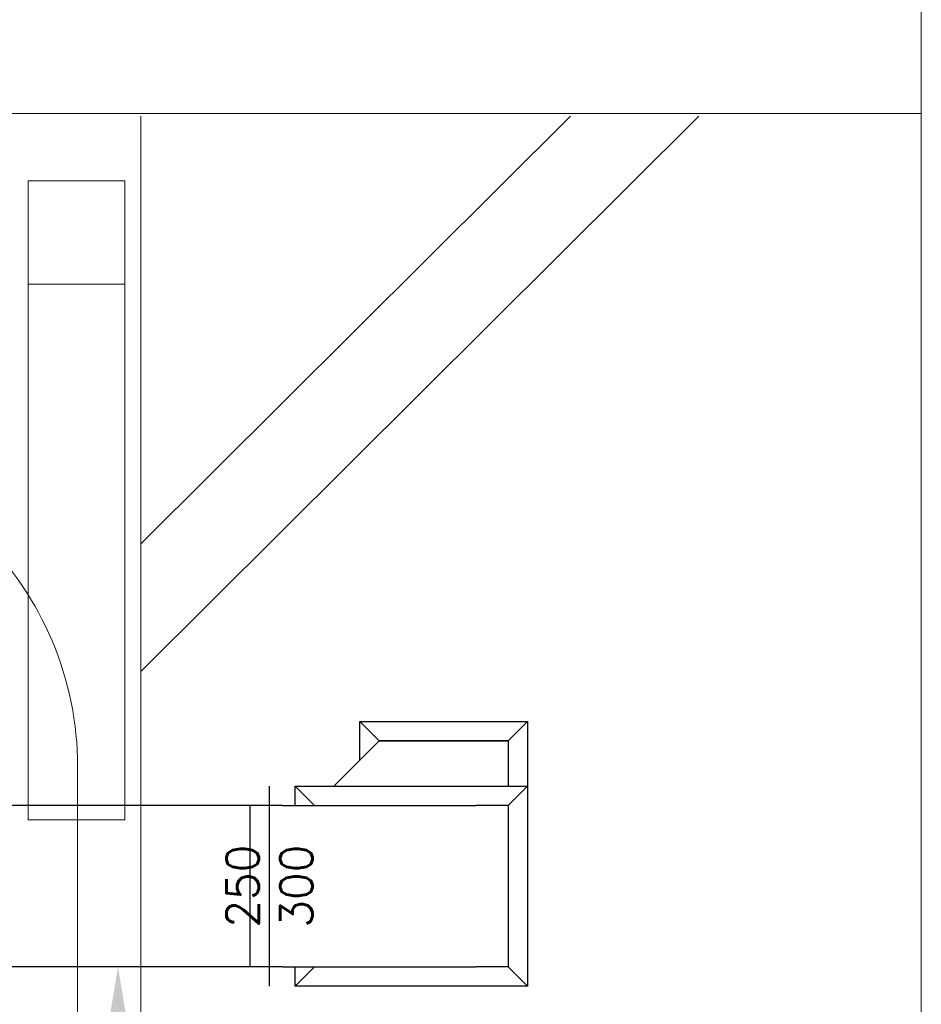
# Model space of a CAD drawing. Header units: millimetres. Extents: x -573548 to 674770, y -246895 to -89040.
# Tile 92 of 199: x 112293 to 113690, y -234797 to -233272. Entities that reach past the tile are written whole.
import ezdxf

# ---------------------------------------------------------------- set-up
doc = ezdxf.new("R2010")
doc.units = ezdxf.units.MM
for name, color, linetype, lineweight in [('A_komin_Nr_pióra__6', 8, 'Continuous', 9), ('A_płatwie_Nr_pióra__2', 8, 'Continuous', 9), ('A_płatwie_Nr_pióra__41', 8, 'Continuous', 9), ('A_słupy wysokie_Nr_pióra__1', 8, 'Continuous', 9), ('miecze_Nr_pióra__1', 8, 'Continuous', 9), ('murłata_Nr_pióra__1', 8, 'Continuous', 9), ('słupki niskie_Nr_pióra__2', 8, 'Continuous', 9)]:
    doc.layers.add(name, color=color, linetype=linetype, lineweight=lineweight)
doc.layers.add('FLUID-W1', color=7, linetype='Continuous')
doc.layers.add('FLUID-W1-50-DIM', color=7, linetype='Continuous')
doc.styles.add('FDBES', font='simplex.shx')
doc.styles.get("Standard").update_dxf_attribs({"font": 'arial.ttf'})
doc.dimstyles.new('ISO-25', dxfattribs={"dimtxt": 2.5, "dimasz": 2.5, "dimexe": 1.25, "dimexo": 0.625, "dimtad": 1, "dimtxsty": 'Standard', "dimcen": 2.5, "dimadec": 0, "dimazin": 0, "dimtfac": 1, "dimtmove": 0, "dimatfit": 3, "dimfxl": 1, "dimarcsym": 0})

# ---------------------------------------------------------------- blocks, each defined once
blk = doc.blocks.new('A$C685D2BB2')
at = {"layer": 'A_komin_Nr_pióra__6'}
blk.add_line((34222.5, 12465.7), (34222.5, 11247.3), dxfattribs=at)
blk.add_arc((33722.5, 12465.7), 500, 0, 45.6151, dxfattribs=at)
at = {"layer": 'A_płatwie_Nr_pióra__2'}
blk.add_line((35529.9, 13477.3), (33422.9, 13477.3), dxfattribs=at)
at = {"layer": 'A_płatwie_Nr_pióra__41'}
blk.add_lwpolyline([(34145.7, 13373.1), (34295.7, 13373.1), (34295.7, 13213.1), (34145.7, 13213.1)], close=True, dxfattribs=at)
at = {"layer": 'A_słupy wysokie_Nr_pióra__1'}
blk.add_line((35529.9, 11377.3), (35529.9, 14967.3), dxfattribs=at)
at = {"layer": 'miecze_Nr_pióra__1'}
for p, q in [((34320.7, 12613.1), (35184.9, 13473.1)), ((34320.7, 12810.6), (34986.4, 13473.1)), ((34145.7, 13213.1), (34145.7, 12714)), ((34295.7, 13213.1), (34295.7, 12383.1)), ((34211.7, 12383.1), (34295.7, 12383.1))]:
    blk.add_line(p, q, dxfattribs=at)
at = {"layer": 'murłata_Nr_pióra__1'}
for p in [(34145.7, 12714), (34211.7, 12383.1)]:
    blk.add_line(p, (34145.7, 12383.1), dxfattribs=at)
at = {"layer": 'słupki niskie_Nr_pióra__2'}
blk.add_line((34320.7, 11527.3), (34320.7, 13473.1), dxfattribs=at)
blk = doc.blocks.new('*U60752')
at = {"color": 0, "linetype": 'ByBlock', "lineweight": -2}
for p, q in [((0, 225, 150), (0, 255, 180)), ((0, 255, -80), (0, 225, -50)), ((0, 155, -120), (0, 225, -50)), ((0, 225, 150), (0, 155, 150)), ((0, 125, 150), (0, 155, 180)), ((0, 155, -180), (0, 125, -150)), ((0, -155, 180), (0, -125, 150)), ((0, -155, -180), (0, -125, -150))]:
    blk.add_line(p, q, dxfattribs=at)
at = {"color": 6, "linetype": 'Continuous', "lineweight": -2}
for p, q in [((0, 255, -80), (0, 255, 180)), ((0, 195, -80), (0, 255, -80)), ((0, 255, 180), (0, 155, 180)), ((0, 155, 180), (0, -155, 180)), ((0, 155, -180), (0, 155, 180)), ((0, 125, -180), (0, 155, -180)), ((0, -155, -180), (0, -125, -180)), ((0, -155, 180), (0, -155, -80)), ((0, -155, -80), (0, -155, -180))]:
    blk.add_line(p, q, dxfattribs=at)
at = {"color": 6, "linetype": 'Continuous', "lineweight": -3}
for p, q in [((0, 225, 150), (0, 225, -50)), ((0, 225, -50), (0, 225, 150))]:
    blk.add_line(p, q, dxfattribs=at)
blk = doc.blocks.new('*U60753')
at = {"color": 0, "linetype": 'ByBlock', "lineweight": -2}
for p, q in [((0, 190, 125), (0, 220, 155)), ((0, 220, -155), (0, 190, -125)), ((0, 190, -125), (0, 190, 125)), ((0, 190, 125), (0, 140, 125)), ((0, 190, -125), (0, 140, -125)), ((0, -110, 125), (0, 140, 125)), ((0, -160, -125), (0, 140, -125)), ((0, -160, 125), (0, -110, 125)), ((0, -140, -155), (0, -110, -125)), ((0, -140, 155), (0, -110, 125)), ((0, -160, 125), (0, -180, 125)), ((0, -160, -125), (0, -180, -125))]:
    blk.add_line(p, q, dxfattribs=at)
at = {"color": 6, "linetype": 'Continuous', "lineweight": -2}
for p, q in [((0, 220, -155), (0, 220, 155)), ((0, -140, -155), (0, 220, -155)), ((0, 220, 155), (0, -140, 155)), ((0, -140, 155), (0, -140, 125)), ((0, -140, -125), (0, -140, -155)), ((0, -180, 155), (0, -180, -155))]:
    blk.add_line(p, q, dxfattribs=at)
blk = doc.blocks.new('*U60856')
at = {"color": 6, "linetype": 'Continuous', "lineweight": -2}
for p, q in [((-640, 0, 155), (-640, 0, -155)), ((640, 0, 155), (640, 0, -155))]:
    blk.add_line(p, q, dxfattribs=at)
at = {"color": 0, "linetype": 'ByBlock', "lineweight": -2}
for p, q in [((-640, 0, -125), (640, 0, -125)), ((-640, 0, 125), (640, 0, 125))]:
    blk.add_line(p, q, dxfattribs=at)
at = {"color": 6, "linetype": 'Continuous', "lineweight": -3}
for p, q in [((-610, 0, 125), (-610, 0, -125)), ((610, 0, 125), (610, 0, -125))]:
    blk.add_line(p, q, dxfattribs=at)
blk = doc.blocks.new('*D60946')
at = {"color": 0, "lineweight": -2}
for p, q in [((112649.7, -234739.3), (112444.3, -234739.3)), ((112445.6, -234839.3), (112445.6, -235412.3)), ((112649.7, -235512.3), (112444.3, -235512.3))]:
    blk.add_line(p, q, dxfattribs=at)
at = {"color": 0}
for points in [[(112462.2, -234839.3), (112428.9, -234839.3), (112445.6, -234739.3)], [(112428.9, -235412.3), (112462.2, -235412.3), (112445.6, -235512.3)]]:
    blk.add_solid(points, dxfattribs=at)
at = {"layer": 'Defpoints', "color": 0}
for p in [(112650.3, -234739.3), (112445.6, -235512.3), (112650.3, -235512.3)]:
    blk.add_point(p, dxfattribs=at)
at = {"color": 0, "insert": (112342.8, -235125.8), "char_height": 200, "attachment_point": 5, "rotation": 90}
blk.add_mtext('773', dxfattribs=at)

msp = doc.modelspace()

# ---------------------------------------------------------------- block references
at = {"color": 150}
msp.add_blockref('A$C685D2BB2', (78160.5, -246894.6), dxfattribs=at)
at = {"layer": 'FLUID-W1', "color": 6, "linetype": 'Continuous', "extrusion": (1, -1.83697e-16, 2.46519e-32), "rotation": 270}
msp.add_blockref('*U60752', (-234614.3, -66226.8, 112900.3), dxfattribs=at)
at = {"layer": 'FLUID-W1', "color": 6, "linetype": 'Continuous', "extrusion": (1.22465e-16, -1, 1.83697e-16), "rotation": 180}
msp.add_blockref('*U60856', (112040.3, -65902.8, 234614.3), dxfattribs=at)
at = {"layer": 'FLUID-W1', "color": 6, "linetype": 'Continuous', "extrusion": (-1.83697e-16, -1, 1.83697e-16), "rotation": 270}
msp.add_blockref('*U60753', (112860.3, -65942.8, 234614.3), dxfattribs=at)

# ---------------------------------------------------------------- texts
at = {"layer": 'FLUID-W1-50-DIM', "insert": (112680.3, -234614.3, -65902.8), "char_height": 50, "attachment_point": 5, "rotation": 90, "style": 'FDBES'}
msp.add_mtext('250\\P300', dxfattribs=at)

# ---------------------------------------------------------------- dimensions: what is measured, and where the dimension line sits
at = {"color": 150}
dim = msp.add_linear_dim(base=(112445.6, -235512.3), p1=(112650.3, -234739.3), p2=(112650.3, -235512.3), angle=270, dimstyle='ISO-25', override={"dimtxt": 200, "dimasz": 100, "dimdec": 0}, dxfattribs=at)
dim.commit()
dim.dimension.update_dxf_attribs({"geometry": '*D60946', "text_midpoint": (112445.6, -235125.8), "dimtype": 161})

doc.saveas('drawing.dxf')
